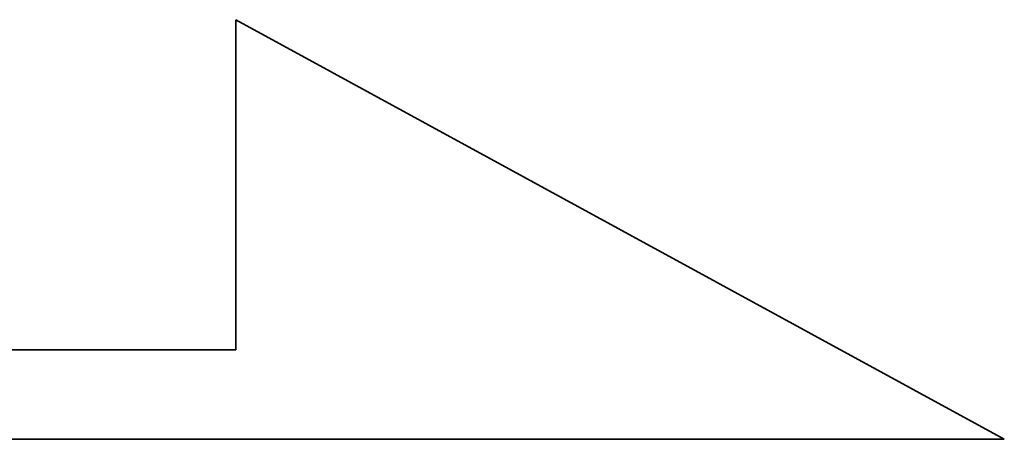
# Model space of a CAD drawing. Header units: millimetres. Extents: x 14 to 138, y 27 to 152.
# Tile 48 of 51: x 84.48 to 85.052, y 48.557 to 48.801. Entities that reach past the tile are written whole.
import ezdxf

# ---------------------------------------------------------------- set-up
doc = ezdxf.new("R2010")
doc.units = ezdxf.units.MM
doc.header["$MEASUREMENT"] = 0
doc.layers.add('DIM', color=4, linetype='CONTINUOUS')
doc.layers.add('layer 1', color=7, linetype='CONTINUOUS')

# ---------------------------------------------------------------- blocks, each defined once
blk = doc.blocks.new('TBI MOTION logo(完整正式版)')
at = {"layer": 'layer 1', "color": 22, "lineweight": 35}
blk.add_open_spline([(75.90875, -9.47875), (75.90875, -9.47875), (75.90875, -12.28625), (75.90875, -12.28625), (75.90875, -12.28625), (75.90875, -12.28625), (75.90875, -12.47875), (75.90875, -12.47875), (75.90875, -12.47875), (75.90875, -12.47875), (75.71625, -12.47875), (75.71625, -12.47875), (75.71625, -12.47875), (75.71625, -12.47875), (-88.32875, -12.47875), (-88.32875, -12.47875), (-88.32875, -12.47875), (-88.32875, -12.47875), (-88.32875, -13.29375), (-88.32875, -13.29375), (-88.32875, -13.29375), (-88.32875, -13.29375), (82.89125, -13.29375), (82.89125, -13.29375), (82.89125, -13.29375), (82.89125, -13.29375), (75.90875, -9.47875), (75.90875, -9.47875)], degree=3, knots=[0, 0, 0, 0, 0.1428571, 0.1428571, 0.1428571, 0.1428571, 0.2857143, 0.2857143, 0.2857143, 0.2857143, 0.4285714, 0.4285714, 0.4285714, 0.4285714, 0.5714286, 0.5714286, 0.5714286, 0.5714286, 0.7142857, 0.7142857, 0.7142857, 0.7142857, 0.8571429, 0.8571429, 0.8571429, 0.8571429, 1, 1, 1, 1], dxfattribs=at)

msp = doc.modelspace()

# ---------------------------------------------------------------- block references
at = {"layer": 'DIM', "color": 7, "xscale": 0.063852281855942, "yscale": 0.063852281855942, "zscale": 0.063852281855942}
msp.add_blockref('TBI MOTION logo(完整正式版)', (79.75872, 49.40593), dxfattribs=at)

doc.saveas('drawing.dxf')
